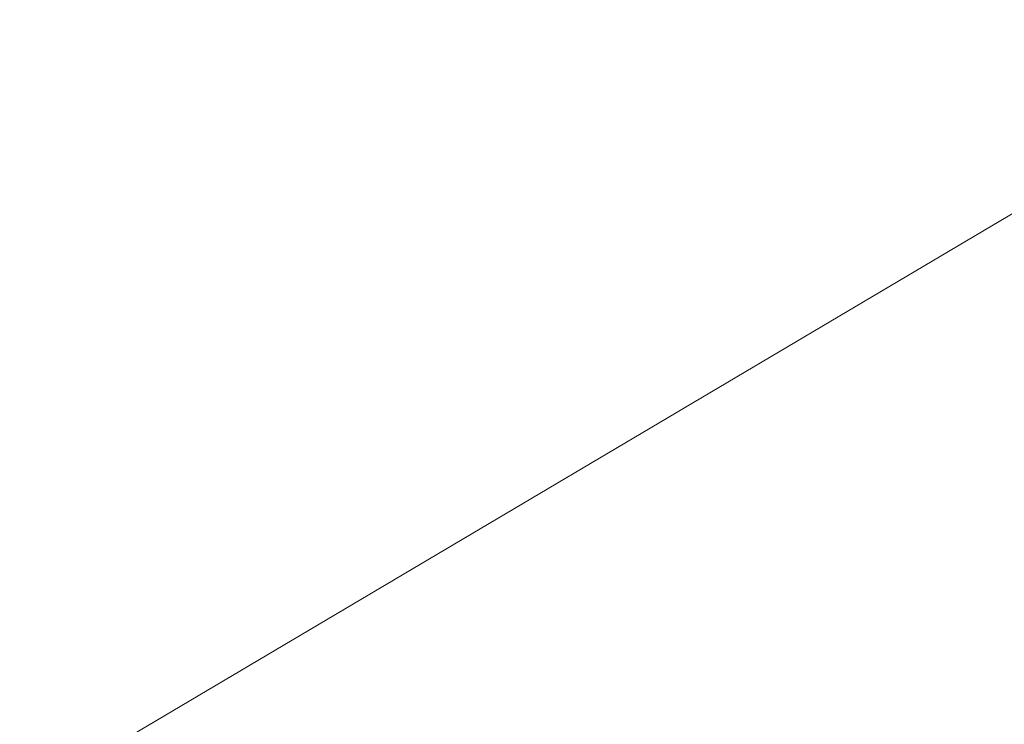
# Model space of a CAD drawing. Header units: millimetres. Extents: x -36631 to 27388, y -24993 to 6945.
# Tile 160 of 256: x -511 to 396, y -13480 to -12831. Entities that reach past the tile are written whole.
import ezdxf

# ---------------------------------------------------------------- set-up
doc = ezdxf.new("R2010")
doc.units = ezdxf.units.MM
doc.header["$MEASUREMENT"] = 0
doc.linetypes.add('Wipeout_Contour', pattern=[1000, 0, -1000])
doc.layers.add('Nuevo_08_E_Envans secs', color=7, linetype='Continuous')
doc.layers.add('Nuevo_08_E_Envans secs_Pluma_Nº__47', color=7, linetype='Continuous', lineweight=20)

# ---------------------------------------------------------------- blocks, each defined once
blk = doc.blocks.new('Elem Sección_285_1')
at = {"color": 254, "linetype": 'Wipeout_Contour', "lineweight": 0, "ltscale": 50365.384638}
blk.add_wipeout([(-1424.18, -13319.17), (-1416.08, -13328.26), (1306.69, -11715.82), (1298.58, -11706.74)], dxfattribs=at).dxf.layer = 'Nuevo_08_E_Envans secs'
at = {"color": 254, "linetype": 'Wipeout_Contour', "lineweight": 0, "ltscale": 50401.535054}
blk.add_wipeout([(1294.13, -11729.67), (-1396.04, -13322.8), (-1392.3, -13326.99), (1297.87, -11733.86)], dxfattribs=at).dxf.layer = 'Nuevo_08_E_Envans secs'
at = {"layer": 'Nuevo_08_E_Envans secs_Pluma_Nº__47', "color": 7, "linetype": 'Continuous', "lineweight": 20}
blk.add_line((1292.73, -12482.71), (-952.2, -13812.17), dxfattribs=at)

msp = doc.modelspace()

# ---------------------------------------------------------------- block references
at = {"layer": 'Nuevo_08_E_Envans secs', "lineweight": 0}
msp.add_blockref('Elem Sección_285_1', (0, 0), dxfattribs=at)

doc.saveas('drawing.dxf')
